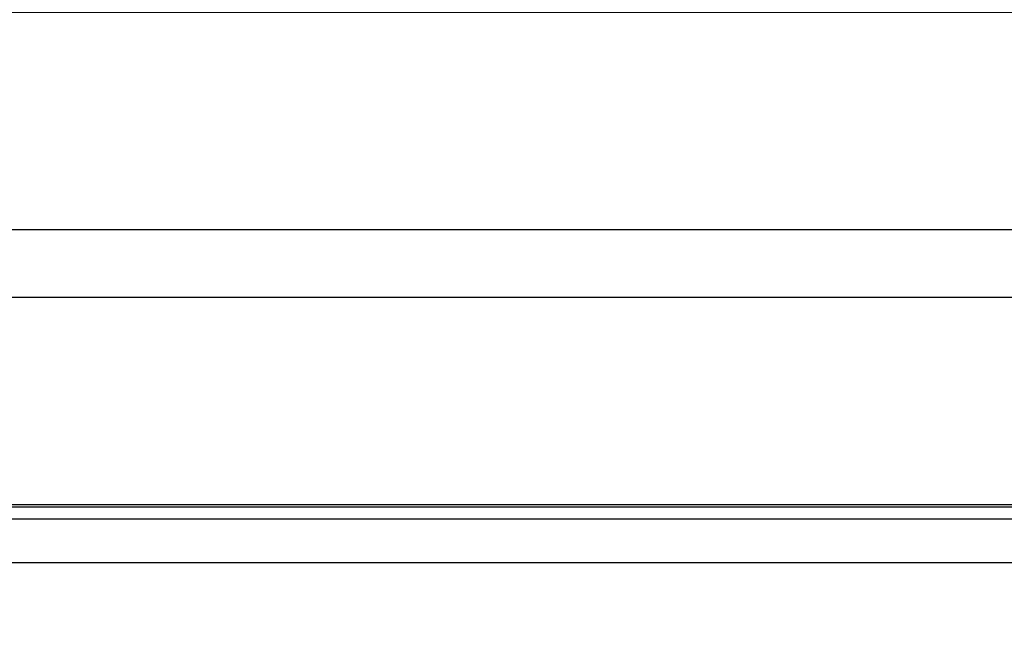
# Model space of a CAD drawing. Extents: x -558982 to 5119495, y -5290134 to 97908.
# Tile 68 of 256: x -472737 to -471730, y -23993 to -23348. Entities that reach past the tile are written whole.
import ezdxf

# ---------------------------------------------------------------- set-up
doc = ezdxf.new("R2010")
doc.units = 0
doc.header["$MEASUREMENT"] = 0
doc.layers.get('0').update_dxf_attribs({"color": 252})
doc.layers.add('50', color=7, linetype='Continuous')

# ---------------------------------------------------------------- blocks, each defined once
blk = doc.blocks.new('*U1072')
at = {"layer": '50', "color": 7}
for points in [[(839.76091, -435.77199), (503.983265, -435.77199), (503.983265, -385.150219), (839.76091, -385.150219), (839.76091, -435.77199)], [(503.983265, -414.285013), (839.76091, -414.285013), (839.76091, -407.405155), (503.983265, -407.405155), (503.983265, -414.285013)], [(507.824617, -728.385739), (835.919558, -728.385739), (835.919558, -441.457538), (507.824617, -441.457538), (507.824617, -728.385739)]]:
    blk.add_lwpolyline(points, dxfattribs=at)
blk = doc.blocks.new('*U1092')
at = {"layer": '50', "color": 7}
for points in [[(512.000243, -435.499232), (832.001083, -435.499232)], [(827.968097, -436.990132), (515.970229, -436.990132)], [(827.968097, -436.990132), (515.970229, -436.990132)], [(827.968097, -436.990132), (515.970229, -436.990132)]]:
    blk.add_lwpolyline(points, dxfattribs=at)

msp = doc.modelspace()

# ---------------------------------------------------------------- block references
at = {"xscale": 10, "yscale": 10, "zscale": 10}
for name in ['*U1072', '*U1092']:
    msp.add_blockref(name, (-479682.3, -19489.1), dxfattribs=at)

doc.saveas('drawing.dxf')
